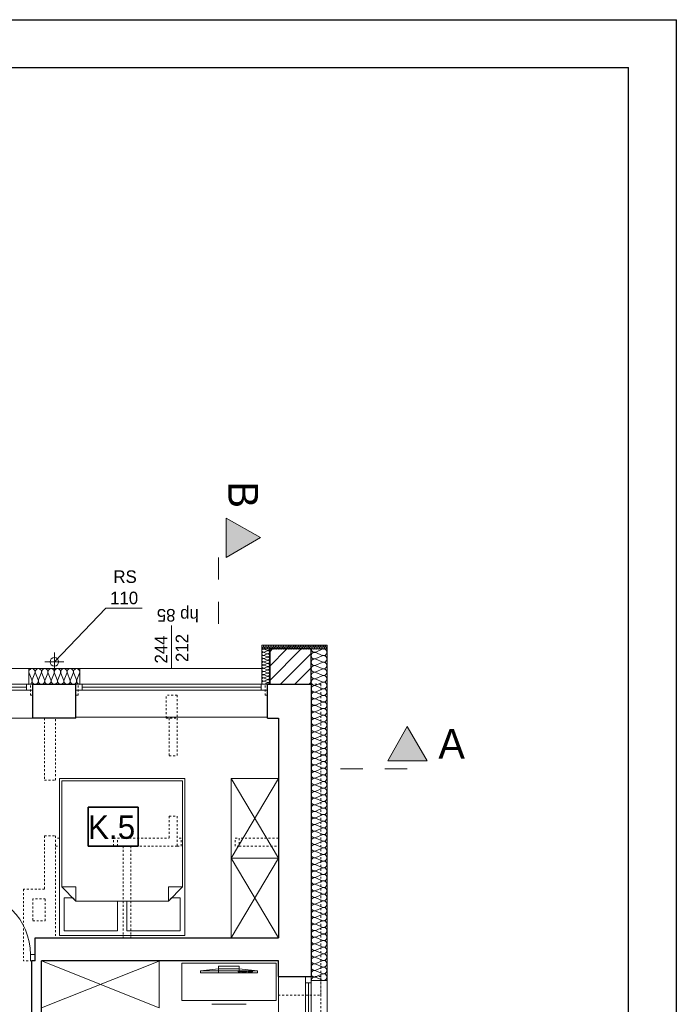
# Model space of a CAD drawing. Extents: x -220312 to -8310, y -91840 to 81907.
# Tile 75 of 128: x -167139 to -158770, y 38570 to 51109. Entities that reach past the tile are written whole.
import ezdxf

# ---------------------------------------------------------------- set-up
doc = ezdxf.new("R2010")
doc.units = 0
doc.header["$MEASUREMENT"] = 0
doc.linetypes.add('Dashed', pattern=[564.444447, 282.222223, -282.222223])
doc.linetypes.add('Hidden Line', pattern=[50, 25, -25])
for name, color, linetype, lineweight in [('#ks', 34, 'Continuous', 30), ('Arch opisy_Nr_Pióra__21', 7, 'Continuous', 9), ('Arch rynny_Nr_Pióra__21', 7, 'Continuous', 9), ('Arch wyburzenia_Nr_Pióra__46', 5, 'Continuous', 13), ('Arch wykończenie_Nr_Pióra__46', 5, 'Continuous', 13), ('Arch ściany nośne_Nr_Pióra__21', 7, 'Continuous', 9), ('Arch ściany nośne_Nr_Pióra__27', 7, 'Continuous', 30), ('Drzwi ArchiCAD_Nr_Pióra__27', 7, 'Continuous', 30), ('Drzwi ArchiCAD_Nr_Pióra__5', 7, 'Continuous', 13), ('INWENT OPISY_Nr_Pióra__21', 7, 'Continuous', 9), ('INWENT OPISY_Nr_Pióra__41', 7, 'Continuous', 15), ('INWENT. DRZWI_Nr_Pióra__101', 8, 'Continuous', 13), ('INWENT.ŚCIANY_Nr_Pióra__1', 7, 'Continuous', 25), ('INWENT.ŚCIANY_Nr_Pióra__101', 8, 'Continuous', 13), ('PODKŁAD', 252, 'Continuous', 35), ('RAMKA', 255, 'Continuous', 35)]:
    doc.layers.add(name, color=color, linetype=linetype, lineweight=lineweight)
for name, color, linetype, lineweight, true_color in [('Arch ocieplenie_Nr_Pióra__22', 7, 'Continuous', 9, 0x7f7f7f), ('Arch okna_Nr_Pióra__4', 7, 'Continuous', 9, 0x029e21), ('Arch wyposazenie_Nr_Pióra__9', 7, 'Continuous', 13, 0x3dad99)]:
    doc.layers.add(name, color=color, linetype=linetype, lineweight=lineweight, true_color=true_color)
doc.styles.add('GENERATED_STYLE_4', font='txt')
doc.styles.add('GENERATED_STYLE_6', font='txt')

# ---------------------------------------------------------------- blocks, each defined once
blk = doc.blocks.new('p1')
at = {"layer": 'Arch ściany nośne_Nr_Pióra__21', "linetype": 'Continuous'}
h = blk.add_hatch(dxfattribs=at)
h.set_pattern_fill('Common_Brick', color=252, style=0, pattern_type=2)
h.set_pattern_definition([(45, (0, 0), (-91.92388, 91.92388), [])])
h.paths.add_polyline_path([(-163422, 42645), (-163422, 43095), (-163952, 43095), (-163952, 42645)], flags=0)
at = {"color": 252}
for p, q in [((-166266, 40585), (-166266, 41079)), ((-166266, 41079), (-165630, 41079)), ((-165630, 41079), (-165630, 40585)), ((-165630, 40585), (-166266, 40585))]:
    blk.add_line(p, q, dxfattribs=at)
at = {"layer": 'Arch ocieplenie_Nr_Pióra__22', "color": 252, "linetype": 'Continuous'}
for p, q in [((-164051, 43130), (-164043, 43110)), ((-164041, 43110), (-164032, 43130)), ((-164030, 43130), (-164021, 43110)), ((-163982, 43076), (-164023, 43093)), ((-164023, 43056), (-163982, 43073)), ((-163982, 43035), (-164023, 43052)), ((-164023, 43015), (-163982, 43032)), ((-163982, 42994), (-164023, 43011)), ((-164020, 43110), (-164011, 43130)), ((-164009, 43130), (-164000, 43110)), ((-163998, 43110), (-163989, 43130)), ((-163988, 43130), (-163979, 43110)), ((-163977, 43110), (-163968, 43130)), ((-163966, 43130), (-163958, 43110)), ((-163956, 43110), (-163947, 43130)), ((-163945, 43130), (-163936, 43110)), ((-163934, 43110), (-163926, 43130)), ((-163924, 43130), (-163915, 43110)), ((-163913, 43110), (-163904, 43130)), ((-163903, 43130), (-163894, 43110)), ((-163892, 43110), (-163883, 43130)), ((-163881, 43130), (-163872, 43110)), ((-163871, 43110), (-163862, 43130)), ((-163860, 43130), (-163851, 43110)), ((-163849, 43110), (-163840, 43130)), ((-163839, 43130), (-163830, 43110)), ((-163828, 43110), (-163819, 43130)), ((-163817, 43130), (-163809, 43110)), ((-163807, 43110), (-163798, 43130)), ((-163796, 43130), (-163787, 43110)), ((-163785, 43110), (-163777, 43130)), ((-163775, 43130), (-163766, 43110)), ((-163764, 43110), (-163755, 43130)), ((-163754, 43130), (-163745, 43110)), ((-163743, 43110), (-163734, 43130)), ((-163732, 43130), (-163723, 43110)), ((-163722, 43110), (-163713, 43130)), ((-163711, 43130), (-163702, 43110)), ((-163700, 43110), (-163691, 43130)), ((-163690, 43130), (-163681, 43110)), ((-163679, 43110), (-163670, 43130)), ((-163668, 43130), (-163660, 43110)), ((-163658, 43110), (-163649, 43130)), ((-163647, 43130), (-163638, 43110)), ((-163636, 43110), (-163628, 43130)), ((-163626, 43130), (-163617, 43110)), ((-163615, 43110), (-163606, 43130)), ((-163605, 43130), (-163596, 43110)), ((-163594, 43110), (-163585, 43130)), ((-163583, 43130), (-163574, 43110)), ((-163573, 43110), (-163564, 43130)), ((-163562, 43130), (-163553, 43110)), ((-163551, 43110), (-163543, 43130)), ((-163541, 43130), (-163532, 43110)), ((-163530, 43110), (-163521, 43130)), ((-163519, 43130), (-163511, 43110)), ((-163509, 43110), (-163500, 43130)), ((-163498, 43130), (-163489, 43110)), ((-163488, 43110), (-163479, 43130)), ((-163477, 43130), (-163468, 43110)), ((-163466, 43110), (-163457, 43130)), ((-163456, 43130), (-163447, 43110)), ((-163445, 43110), (-163436, 43130)), ((-163434, 43130), (-163425, 43110)), ((-163424, 43110), (-163415, 43130)), ((-163413, 43130), (-163404, 43110)), ((-163402, 43110), (-163394, 43130)), ((-163392, 43130), (-163383, 43110)), ((-163381, 43110), (-163372, 43130)), ((-163370, 43130), (-163362, 43110)), ((-163282, 43091), (-163363, 43056)), ((-163363, 43049), (-163282, 43014)), ((-163360, 43110), (-163351, 43130)), ((-163349, 43130), (-163340, 43110)), ((-163339, 43110), (-163330, 43130)), ((-163328, 43130), (-163319, 43110)), ((-163317, 43110), (-163308, 43130)), ((-163307, 43130), (-163298, 43110)), ((-163296, 43110), (-163287, 43130)), ((-163285, 43130), (-163276, 43110)), ((-163275, 43110), (-163266, 43130)), ((-163264, 43130), (-163255, 43110)), ((-163253, 43110), (-163245, 43130)), ((-163243, 43130), (-163234, 43110)), ((-163232, 43110), (-163223, 43130)), ((-164023, 42974), (-163982, 42991)), ((-163982, 42953), (-164023, 42970)), ((-164023, 42933), (-163982, 42950)), ((-163982, 42912), (-164023, 42929)), ((-164023, 42892), (-163982, 42909)), ((-163982, 42872), (-164023, 42889)), ((-163282, 43007), (-163363, 42972)), ((-163363, 42965), (-163282, 42930)), ((-163282, 42923), (-163363, 42887)), ((-167019, 42785), (-166985, 42704)), ((-166978, 42704), (-166945, 42785)), ((-166938, 42785), (-166904, 42704)), ((-166897, 42704), (-166863, 42785)), ((-166856, 42785), (-166823, 42704)), ((-166816, 42704), (-166782, 42785)), ((-166775, 42785), (-166741, 42704)), ((-166735, 42704), (-166701, 42785)), ((-166694, 42785), (-166660, 42704)), ((-166653, 42704), (-166620, 42785)), ((-166613, 42785), (-166579, 42704)), ((-166572, 42704), (-166538, 42785)), ((-166531, 42785), (-166498, 42704)), ((-166491, 42704), (-166457, 42785)), ((-166450, 42785), (-166416, 42704)), ((-166410, 42704), (-166376, 42785)), ((-164023, 42851), (-163982, 42868)), ((-163982, 42831), (-164023, 42848)), ((-164023, 42810), (-163982, 42827)), ((-163982, 42790), (-164023, 42807)), ((-164023, 42769), (-163982, 42786)), ((-163982, 42749), (-164023, 42766)), ((-163363, 42880), (-163282, 42845)), ((-163282, 42838), (-163363, 42803)), ((-163363, 42796), (-163282, 42761)), ((-164023, 42728), (-163982, 42745)), ((-163982, 42708), (-164023, 42725)), ((-164023, 42687), (-163982, 42704)), ((-163982, 42667), (-164023, 42684)), ((-164023, 42647), (-163982, 42664)), ((-163282, 42754), (-163363, 42719)), ((-163363, 42712), (-163282, 42676)), ((-163282, 42669), (-163363, 42634)), ((-163363, 42627), (-163282, 42592)), ((-163282, 42585), (-163363, 42550)), ((-163363, 42543), (-163282, 42508)), ((-163282, 42501), (-163363, 42465)), ((-163363, 42458), (-163282, 42423)), ((-163282, 42416), (-163363, 42381)), ((-163363, 42374), (-163282, 42339)), ((-163282, 42332), (-163363, 42297)), ((-163363, 42290), (-163282, 42254)), ((-163282, 42247), (-163363, 42212)), ((-163363, 42205), (-163282, 42170)), ((-163282, 42163), (-163363, 42128)), ((-163363, 42121), (-163282, 42086)), ((-163282, 42079), (-163363, 42043)), ((-163363, 42036), (-163282, 42001)), ((-163282, 41994), (-163363, 41959)), ((-163363, 41952), (-163282, 41917)), ((-163282, 41910), (-163363, 41875)), ((-163363, 41868), (-163282, 41832)), ((-163282, 41825), (-163363, 41790)), ((-163363, 41783), (-163282, 41748)), ((-163282, 41741), (-163363, 41706)), ((-163363, 41699), (-163282, 41664)), ((-163282, 41657), (-163363, 41621)), ((-163363, 41614), (-163282, 41579)), ((-163282, 41572), (-163363, 41537)), ((-163363, 41530), (-163282, 41495)), ((-163282, 41488), (-163363, 41453)), ((-163363, 41446), (-163282, 41410)), ((-163282, 41403), (-163363, 41368)), ((-163363, 41361), (-163282, 41326)), ((-163282, 41319), (-163363, 41284)), ((-163363, 41277), (-163282, 41242)), ((-163282, 41235), (-163363, 41199)), ((-163363, 41192), (-163282, 41157)), ((-163282, 41150), (-163363, 41115)), ((-163363, 41108), (-163282, 41073)), ((-163282, 41066), (-163363, 41031)), ((-163363, 41024), (-163282, 40988)), ((-163282, 40981), (-163363, 40946)), ((-163363, 40939), (-163282, 40904)), ((-163282, 40897), (-163363, 40862)), ((-163363, 40855), (-163282, 40820)), ((-163282, 40813), (-163363, 40777)), ((-163363, 40770), (-163282, 40735)), ((-163282, 40728), (-163363, 40693)), ((-163363, 40686), (-163282, 40651)), ((-163282, 40644), (-163363, 40609)), ((-163363, 40602), (-163282, 40566)), ((-163282, 40559), (-163363, 40524)), ((-163363, 40517), (-163282, 40482)), ((-163282, 40475), (-163363, 40440)), ((-163363, 40433), (-163282, 40398)), ((-163282, 40391), (-163363, 40355)), ((-163363, 40348), (-163282, 40313)), ((-163282, 40306), (-163363, 40271)), ((-163363, 40264), (-163282, 40229)), ((-163282, 40222), (-163363, 40187)), ((-163363, 40180), (-163282, 40144)), ((-163282, 40137), (-163363, 40102)), ((-163363, 40095), (-163282, 40060)), ((-163282, 40053), (-163363, 40018)), ((-163363, 40011), (-163282, 39976)), ((-163282, 39969), (-163363, 39933)), ((-163363, 39926), (-163282, 39891)), ((-163282, 39884), (-163363, 39849)), ((-163363, 39842), (-163282, 39807)), ((-163282, 39800), (-163363, 39765)), ((-163363, 39758), (-163282, 39722)), ((-163282, 39715), (-163363, 39680)), ((-163363, 39673), (-163282, 39638)), ((-163282, 39631), (-163363, 39596)), ((-163363, 39589), (-163282, 39554)), ((-163282, 39547), (-163363, 39511)), ((-163363, 39504), (-163282, 39469)), ((-163282, 39462), (-163363, 39427)), ((-163363, 39420), (-163282, 39385)), ((-163282, 39378), (-163363, 39343)), ((-163363, 39336), (-163282, 39300)), ((-163282, 39293), (-163363, 39258)), ((-163363, 39251), (-163282, 39216)), ((-163282, 39209), (-163363, 39174)), ((-163363, 39167), (-163282, 39132)), ((-163282, 39125), (-163363, 39089)), ((-163363, 39082), (-163282, 39047)), ((-163282, 39040), (-163363, 39005)), ((-163363, 38998), (-163282, 38963)), ((-163282, 38956), (-163363, 38921)), ((-163363, 38914), (-163282, 38878))]:
    blk.add_line(p, q, dxfattribs=at)
for centre, major_axis, ratio, start_param, end_param in [((-164042, 43134), (10.6, 0), 0.999328, 5.870392, 9.837571), ((-164020, 43134), (10.6, 0), 0.999328, 5.870392, 9.837571), ((-163999, 43134), (10.6, 0), 0.999328, 5.870392, 9.837571), ((-163978, 43134), (10.6, 0), 0.999328, 5.870392, 9.837571), ((-163957, 43134), (10.6, 0), 0.999328, 5.870392, 9.837571), ((-163935, 43134), (10.6, 0), 0.999328, 5.870392, 9.837571), ((-163914, 43134), (10.6, 0), 0.999328, 5.870392, 9.837571), ((-163893, 43134), (10.6, 0), 0.999328, 5.870392, 9.837571), ((-163871, 43134), (10.6, 0), 0.999328, 5.870392, 9.837571), ((-163850, 43134), (10.6, 0), 0.999328, 5.870392, 9.837571), ((-163829, 43134), (10.6, 0), 0.999328, 5.870392, 9.837571), ((-163808, 43134), (10.6, 0), 0.999328, 5.870392, 9.837571), ((-163786, 43134), (10.6, 0), 0.999328, 5.870392, 9.837571), ((-163765, 43134), (10.6, 0), 0.999328, 5.870392, 9.837571), ((-163744, 43134), (10.6, 0), 0.999328, 5.870392, 9.837571), ((-163723, 43134), (10.6, 0), 0.999328, 5.870392, 9.837571), ((-163701, 43134), (10.6, 0), 0.999328, 5.870392, 9.837571), ((-163680, 43134), (10.6, 0), 0.999328, 5.870392, 9.837571), ((-163659, 43134), (10.6, 0), 0.999328, 5.870392, 9.837571), ((-163637, 43134), (10.6, 0), 0.999328, 5.870392, 9.837571), ((-163616, 43134), (10.6, 0), 0.999328, 5.870392, 9.837571), ((-163595, 43134), (10.6, 0), 0.999328, 5.870392, 9.837571), ((-163574, 43134), (10.6, 0), 0.999328, 5.870392, 9.837571), ((-163552, 43134), (10.6, 0), 0.999328, 5.870392, 9.837571), ((-163531, 43134), (10.6, 0), 0.999328, 5.870392, 9.837571), ((-163510, 43134), (10.6, 0), 0.999328, 5.870392, 9.837571), ((-163488, 43134), (10.6, 0), 0.999328, 5.870392, 9.837571), ((-163467, 43134), (10.6, 0), 0.999328, 5.870392, 9.837571), ((-163446, 43134), (10.6, 0), 0.999328, 5.870392, 9.837571), ((-163425, 43134), (10.6, 0), 0.999328, 5.870392, 9.837571), ((-163403, 43134), (10.6, 0), 0.999328, 5.870392, 9.837571), ((-163382, 43134), (10.6, 0), 0.999328, 5.870392, 9.837571), ((-163361, 43134), (10.6, 0), 0.999328, 5.870392, 9.837571), ((-163339, 43134), (10.6, 0), 0.999328, 5.870392, 9.837571), ((-163318, 43134), (10.6, 0), 0.999328, 5.870392, 9.837571), ((-163297, 43134), (10.6, 0), 0.999328, 5.870392, 9.837571), ((-163276, 43134), (10.6, 0), 0.999328, 5.870392, 9.837571), ((-163254, 43134), (10.6, 0), 0.999328, 5.870392, 9.837571), ((-163233, 43134), (10.6, 0), 0.999328, 5.870392, 9.837571), ((-164031, 43074), (-21.3, 0), 0.961761, 4.299595, 8.266775), ((-164031, 43033), (-21.3, 0), 0.961761, 4.299595, 8.266775), ((-164031, 42993), (-21.3, 0), 0.961761, 4.299595, 8.266775), ((-164052, 43105), (10.6, 0), 0.999328, 4.712389, 6.695979), ((-164031, 43105), (10.6, 0), 0.999328, 2.7288, 6.695979), ((-164010, 43105), (10.6, 0), 0.999328, 2.7288, 6.695979), ((-163989, 43105), (10.6, 0), 0.999328, 2.7288, 6.695979), ((-163974, 43095), (-21.3, 0), 0.961761, 1.158004, 3.141593), ((-163974, 43054), (-21.3, 0), 0.961761, 1.158004, 5.125183), ((-163974, 43013), (-21.3, 0), 0.961761, 1.158004, 5.125183), ((-163967, 43105), (10.6, 0), 0.999328, 2.7288, 6.695979), ((-163946, 43105), (10.6, 0), 0.999328, 2.7288, 6.695979), ((-163925, 43105), (10.6, 0), 0.999328, 2.7288, 6.695979), ((-163903, 43105), (10.6, 0), 0.999328, 2.7288, 6.695979), ((-163882, 43105), (10.6, 0), 0.999328, 2.7288, 6.695979), ((-163861, 43105), (10.6, 0), 0.999328, 2.7288, 6.695979), ((-163840, 43105), (10.6, 0), 0.999328, 2.7288, 6.695979), ((-163818, 43105), (10.6, 0), 0.999328, 2.7288, 6.695979), ((-163797, 43105), (10.6, 0), 0.999328, 2.7288, 6.695979), ((-163776, 43105), (10.6, 0), 0.999328, 2.7288, 6.695979), ((-163754, 43105), (10.6, 0), 0.999328, 2.7288, 6.695979), ((-163733, 43105), (10.6, 0), 0.999328, 2.7288, 6.695979), ((-163712, 43105), (10.6, 0), 0.999328, 2.7288, 6.695979), ((-163691, 43105), (10.6, 0), 0.999328, 2.7288, 6.695979), ((-163669, 43105), (10.6, 0), 0.999328, 2.7288, 6.695979), ((-163648, 43105), (10.6, 0), 0.999328, 2.7288, 6.695979), ((-163627, 43105), (10.6, 0), 0.999328, 2.7288, 6.695979), ((-163605, 43105), (10.6, 0), 0.999328, 2.7288, 6.695979), ((-163584, 43105), (10.6, 0), 0.999328, 2.7288, 6.695979), ((-163563, 43105), (10.6, 0), 0.999328, 2.7288, 6.695979), ((-163542, 43105), (10.6, 0), 0.999328, 2.7288, 6.695979), ((-163520, 43105), (10.6, 0), 0.999328, 2.7288, 6.695979), ((-163499, 43105), (10.6, 0), 0.999328, 2.7288, 6.695979), ((-163478, 43105), (10.6, 0), 0.999328, 2.7288, 6.695979), ((-163456, 43105), (10.6, 0), 0.999328, 2.7288, 6.695979), ((-163435, 43105), (10.6, 0), 0.999328, 2.7288, 6.695979), ((-163414, 43105), (10.6, 0), 0.999328, 2.7288, 6.695979), ((-163380, 43010), (42.5, 0), 0.99211, 1.158004, 5.125183), ((-163380, 43095), (42.5, 0), 0.99211, 3.141593, 5.125182), ((-163393, 43105), (10.6, 0), 0.999328, 2.7288, 6.695979), ((-163371, 43105), (10.6, 0), 0.999328, 2.7288, 6.695979), ((-163350, 43105), (10.6, 0), 0.999328, 2.7288, 6.695979), ((-163329, 43105), (10.6, 0), 0.999328, 2.7288, 6.695979), ((-163308, 43105), (10.6, 0), 0.999328, 2.7288, 6.695979), ((-163286, 43105), (10.6, 0), 0.999328, 2.7288, 6.695979), ((-163265, 43053), (42.5, 0), 0.99211, 4.299595, 8.266775), ((-163265, 42968), (42.5, 0), 0.99211, 4.299595, 8.266775), ((-163265, 43105), (10.6, 0), 0.999328, 2.7288, 6.695979), ((-163244, 43105), (10.6, 0), 0.999328, 2.7288, 6.695979), ((-163222, 43105), (10.6, 0), 0.999328, 2.7288, 4.712389), ((-164031, 42952), (-21.3, 0), 0.961761, 4.299595, 8.266775), ((-164031, 42911), (-21.3, 0), 0.961761, 4.299595, 8.266775), ((-164031, 42870), (-21.3, 0), 0.961761, 4.299595, 8.266775), ((-163974, 42972), (-21.3, 0), 0.961761, 1.158004, 5.125183), ((-163974, 42931), (-21.3, 0), 0.961761, 1.158004, 5.125183), ((-163974, 42890), (-21.3, 0), 0.961761, 1.158004, 5.125183), ((-163380, 42926), (42.5, 0), 0.99211, 1.158004, 5.125183), ((-163380, 42842), (42.5, 0), 0.99211, 1.158004, 5.125183), ((-163265, 42884), (42.5, 0), 0.99211, 4.299595, 8.266775), ((-166982, 42802), (0, 42.5), 0.955082, 4.299595, 8.266775), ((-166901, 42802), (0, 42.5), 0.955082, 4.299595, 8.266775), ((-166819, 42802), (0, 42.5), 0.955082, 4.299595, 8.266775), ((-166738, 42802), (0, 42.5), 0.955082, 4.299595, 8.266775), ((-166657, 42802), (0, 42.5), 0.955082, 4.299595, 8.266775), ((-166576, 42802), (0, 42.5), 0.955082, 4.299595, 8.266775), ((-166494, 42802), (0, 42.5), 0.955082, 4.299595, 8.266775), ((-166413, 42802), (0, 42.5), 0.955082, 4.299595, 8.266775), ((-164031, 42829), (-21.3, 0), 0.961761, 4.299595, 8.266775), ((-164031, 42788), (-21.3, 0), 0.961761, 4.299595, 8.266775), ((-164031, 42747), (-21.3, 0), 0.961761, 4.299595, 8.266775), ((-163974, 42849), (-21.3, 0), 0.961761, 1.158004, 5.125183), ((-163974, 42808), (-21.3, 0), 0.961761, 1.158004, 5.125183), ((-163974, 42768), (-21.3, 0), 0.961761, 1.158004, 5.125183), ((-163380, 42757), (42.5, 0), 0.99211, 1.158004, 5.125183), ((-163265, 42799), (42.5, 0), 0.99211, 4.299595, 8.266775), ((-163265, 42715), (42.5, 0), 0.99211, 4.299595, 8.266775), ((-167022, 42687), (0, 42.5), 0.955082, 3.141593, 5.125182), ((-166941, 42687), (0, 42.5), 0.955082, 1.158004, 5.125183), ((-166860, 42687), (0, 42.5), 0.955082, 1.158004, 5.125183), ((-166779, 42687), (0, 42.5), 0.955082, 1.158004, 5.125183), ((-166697, 42687), (0, 42.5), 0.955082, 1.158004, 5.125183), ((-166616, 42687), (0, 42.5), 0.955082, 1.158004, 5.125183), ((-166535, 42687), (0, 42.5), 0.955082, 1.158004, 5.125183), ((-166454, 42687), (0, 42.5), 0.955082, 1.158004, 5.125183), ((-166372, 42687), (0, 42.5), 0.955082, 1.158004, 3.141593), ((-164031, 42706), (-21.3, 0), 0.961761, 4.299595, 8.266775), ((-164031, 42665), (-21.3, 0), 0.961761, 4.299595, 8.266775), ((-163974, 42727), (-21.3, 0), 0.961761, 1.158004, 5.125183), ((-163974, 42686), (-21.3, 0), 0.961761, 1.158004, 5.125183), ((-163974, 42645), (-21.3, 0), 0.961761, 3.141593, 5.125182), ((-163380, 42673), (42.5, 0), 0.99211, 1.158004, 5.125183), ((-163380, 42588), (42.5, 0), 0.99211, 1.158004, 5.125183), ((-163265, 42631), (42.5, 0), 0.99211, 4.299595, 8.266775), ((-163380, 42504), (42.5, 0), 0.99211, 1.158004, 5.125183), ((-163265, 42546), (42.5, 0), 0.99211, 4.299595, 8.266775), ((-163265, 42462), (42.5, 0), 0.99211, 4.299595, 8.266775), ((-163380, 42420), (42.5, 0), 0.99211, 1.158004, 5.125183), ((-163265, 42377), (42.5, 0), 0.99211, 4.299595, 8.266775), ((-163380, 42335), (42.5, 0), 0.99211, 1.158004, 5.125183), ((-163380, 42251), (42.5, 0), 0.99211, 1.158004, 5.125183), ((-163265, 42293), (42.5, 0), 0.99211, 4.299595, 8.266775), ((-163380, 42166), (42.5, 0), 0.99211, 1.158004, 5.125183), ((-163265, 42209), (42.5, 0), 0.99211, 4.299595, 8.266775), ((-163265, 42124), (42.5, 0), 0.99211, 4.299595, 8.266775), ((-163380, 42082), (42.5, 0), 0.99211, 1.158004, 5.125183), ((-163380, 41998), (42.5, 0), 0.99211, 1.158004, 5.125183), ((-163265, 42040), (42.5, 0), 0.99211, 4.299595, 8.266775), ((-163380, 41913), (42.5, 0), 0.99211, 1.158004, 5.125183), ((-163265, 41955), (42.5, 0), 0.99211, 4.299595, 8.266775), ((-163265, 41871), (42.5, 0), 0.99211, 4.299595, 8.266775), ((-163380, 41829), (42.5, 0), 0.99211, 1.158004, 5.125183), ((-163380, 41744), (42.5, 0), 0.99211, 1.158004, 5.125183), ((-163265, 41787), (42.5, 0), 0.99211, 4.299595, 8.266775), ((-163380, 41660), (42.5, 0), 0.99211, 1.158004, 5.125183), ((-163265, 41702), (42.5, 0), 0.99211, 4.299595, 8.266775), ((-163265, 41618), (42.5, 0), 0.99211, 4.299595, 8.266775), ((-163380, 41576), (42.5, 0), 0.99211, 1.158004, 5.125183), ((-163380, 41491), (42.5, 0), 0.99211, 1.158004, 5.125183), ((-163265, 41533), (42.5, 0), 0.99211, 4.299595, 8.266775), ((-163380, 41407), (42.5, 0), 0.99211, 1.158004, 5.125183), ((-163265, 41449), (42.5, 0), 0.99211, 4.299595, 8.266775), ((-163265, 41365), (42.5, 0), 0.99211, 4.299595, 8.266775), ((-163380, 41322), (42.5, 0), 0.99211, 1.158004, 5.125183), ((-163380, 41238), (42.5, 0), 0.99211, 1.158004, 5.125183), ((-163265, 41280), (42.5, 0), 0.99211, 4.299595, 8.266775), ((-163380, 41154), (42.5, 0), 0.99211, 1.158004, 5.125183), ((-163265, 41196), (42.5, 0), 0.99211, 4.299595, 8.266775), ((-163265, 41111), (42.5, 0), 0.99211, 4.299595, 8.266775), ((-163380, 41069), (42.5, 0), 0.99211, 1.158004, 5.125183), ((-163380, 40985), (42.5, 0), 0.99211, 1.158004, 5.125183), ((-163265, 41027), (42.5, 0), 0.99211, 4.299595, 8.266775), ((-163380, 40900), (42.5, 0), 0.99211, 1.158004, 5.125183), ((-163265, 40943), (42.5, 0), 0.99211, 4.299595, 8.266775), ((-163265, 40858), (42.5, 0), 0.99211, 4.299595, 8.266775), ((-163380, 40816), (42.5, 0), 0.99211, 1.158004, 5.125183), ((-163380, 40732), (42.5, 0), 0.99211, 1.158004, 5.125183), ((-163265, 40774), (42.5, 0), 0.99211, 4.299595, 8.266775), ((-163380, 40647), (42.5, 0), 0.99211, 1.158004, 5.125183), ((-163265, 40689), (42.5, 0), 0.99211, 4.299595, 8.266775), ((-163265, 40605), (42.5, 0), 0.99211, 4.299595, 8.266775), ((-163380, 40563), (42.5, 0), 0.99211, 1.158004, 5.125183), ((-163380, 40478), (42.5, 0), 0.99211, 1.158004, 5.125183), ((-163265, 40521), (42.5, 0), 0.99211, 4.299595, 8.266775), ((-163380, 40394), (42.5, 0), 0.99211, 1.158004, 5.125183), ((-163265, 40436), (42.5, 0), 0.99211, 4.299595, 8.266775), ((-163265, 40352), (42.5, 0), 0.99211, 4.299595, 8.266775), ((-163380, 40310), (42.5, 0), 0.99211, 1.158004, 5.125183), ((-163380, 40225), (42.5, 0), 0.99211, 1.158004, 5.125183), ((-163265, 40267), (42.5, 0), 0.99211, 4.299595, 8.266775), ((-163380, 40141), (42.5, 0), 0.99211, 1.158004, 5.125183), ((-163265, 40183), (42.5, 0), 0.99211, 4.299595, 8.266775), ((-163265, 40099), (42.5, 0), 0.99211, 4.299595, 8.266775), ((-163380, 40056), (42.5, 0), 0.99211, 1.158004, 5.125183), ((-163380, 39972), (42.5, 0), 0.99211, 1.158004, 5.125183), ((-163265, 40014), (42.5, 0), 0.99211, 4.299595, 8.266775), ((-163380, 39888), (42.5, 0), 0.99211, 1.158004, 5.125183), ((-163265, 39930), (42.5, 0), 0.99211, 4.299595, 8.266775), ((-163265, 39845), (42.5, 0), 0.99211, 4.299595, 8.266775), ((-163380, 39803), (42.5, 0), 0.99211, 1.158004, 5.125183), ((-163380, 39719), (42.5, 0), 0.99211, 1.158004, 5.125183), ((-163265, 39761), (42.5, 0), 0.99211, 4.299595, 8.266775), ((-163380, 39634), (42.5, 0), 0.99211, 1.158004, 5.125183), ((-163265, 39677), (42.5, 0), 0.99211, 4.299595, 8.266775), ((-163265, 39592), (42.5, 0), 0.99211, 4.299595, 8.266775), ((-163380, 39550), (42.5, 0), 0.99211, 1.158004, 5.125183), ((-163380, 39466), (42.5, 0), 0.99211, 1.158004, 5.125183), ((-163265, 39508), (42.5, 0), 0.99211, 4.299595, 8.266775), ((-163380, 39381), (42.5, 0), 0.99211, 1.158004, 5.125183), ((-163265, 39423), (42.5, 0), 0.99211, 4.299595, 8.266775), ((-163265, 39339), (42.5, 0), 0.99211, 4.299595, 8.266775), ((-163380, 39297), (42.5, 0), 0.99211, 1.158004, 5.125183), ((-163380, 39212), (42.5, 0), 0.99211, 1.158004, 5.125183), ((-163265, 39255), (42.5, 0), 0.99211, 4.299595, 8.266775), ((-163380, 39128), (42.5, 0), 0.99211, 1.158004, 5.125183), ((-163265, 39170), (42.5, 0), 0.99211, 4.299595, 8.266775), ((-163265, 39086), (42.5, 0), 0.99211, 4.299595, 8.266775), ((-163380, 39044), (42.5, 0), 0.99211, 1.158004, 5.125183), ((-163380, 38959), (42.5, 0), 0.99211, 1.158004, 5.125183), ((-163265, 39001), (42.5, 0), 0.99211, 4.299595, 8.266775), ((-163380, 38875), (42.5, 0), 0.99211, 1.158004, 3.141593), ((-163265, 38917), (42.5, 0), 0.99211, 4.299595, 8.266775)]:
    blk.add_ellipse(centre, major_axis=major_axis, ratio=ratio, start_param=start_param, end_param=end_param, dxfattribs=at)
at = {"layer": 'Arch okna_Nr_Pióra__4', "color": 252, "linetype": 'Continuous'}
for p, q in [((-165202, 42845), (-165202, 43395)), ((-169342, 42845), (-167022, 42845)), ((-166372, 42845), (-164032, 42845)), ((-169392, 42645), (-166972, 42645)), ((-167052, 42570), (-167052, 42645)), ((-166422, 42645), (-163982, 42645)), ((-166342, 42570), (-166342, 42645)), ((-164062, 42570), (-164062, 42645)), ((-168122, 42607), (-167052, 42607)), ((-168122, 42570), (-166972, 42570)), ((-166422, 42570), (-163982, 42570)), ((-166342, 42607), (-164062, 42607)), ((-168122, 42215), (-166972, 42215)), ((-166422, 42225), (-163982, 42225)), ((-163842, 38925), (-163842, 36645)), ((-163497, 38925), (-163497, 36645)), ((-163422, 38925), (-163422, 36645)), ((-163222, 38875), (-163222, 36695)), ((-163497, 38845), (-163422, 38845)), ((-163460, 38845), (-163460, 36725))]:
    blk.add_line(p, q, dxfattribs=at)
at = {"layer": 'Arch opisy_Nr_Pióra__21', "color": 252, "linetype": 'Continuous'}
for p, q in [((-166266, 40585), (-166266, 41079)), ((-166266, 41079), (-165630, 41079)), ((-165630, 41079), (-165630, 40585)), ((-165630, 40585), (-166266, 40585))]:
    blk.add_line(p, q, dxfattribs=at)
at = {"layer": 'Arch rynny_Nr_Pióra__21', "color": 252, "linetype": 'Continuous'}
for p, q in [((-166042, 43616), (-166697, 42930)), ((-165579, 43616), (-166042, 43616)), ((-166697, 42810), (-166697, 43050)), ((-166577, 42930), (-166817, 42930))]:
    blk.add_line(p, q, dxfattribs=at)
blk.add_circle((-166697, 42930), 55, dxfattribs=at)
at = {"layer": 'Arch wyburzenia_Nr_Pióra__46', "color": 252, "linetype": 'Continuous'}
for p, q in [((-167022, 42645), (-167022, 42845)), ((-167022, 42845), (-166372, 42845)), ((-166372, 42845), (-166372, 42645)), ((-163422, 38875), (-163222, 38875))]:
    blk.add_line(p, q, dxfattribs=at)
at = {"layer": 'Arch wykończenie_Nr_Pióra__46', "color": 252, "linetype": 'Continuous'}
for p, q in [((-164052, 43145), (-164052, 42645)), ((-163222, 43145), (-164052, 43145)), ((-163222, 38875), (-163222, 43145))]:
    blk.add_line(p, q, dxfattribs=at)
at = {"layer": 'Arch wyposazenie_Nr_Pióra__9', "color": 252, "linetype": 'Continuous'}
for p, q in [((-166632, 41445), (-166632, 39445)), ((-165032, 41445), (-166632, 41445)), ((-166602, 41415), (-166602, 40065)), ((-165832, 41415), (-166602, 41415)), ((-165062, 41415), (-165832, 41415)), ((-165062, 40065), (-165062, 41415)), ((-165032, 39445), (-165032, 41445)), ((-164442, 40430), (-163842, 41445)), ((-163842, 40430), (-164442, 41445)), ((-164442, 41445), (-163842, 41445)), ((-164442, 39415), (-164442, 41445)), ((-164442, 39415), (-163842, 40430)), ((-164442, 40430), (-163842, 39415)), ((-164442, 40430), (-163842, 40430)), ((-166602, 40065), (-166422, 40065)), ((-166602, 40065), (-166422, 39885)), ((-166422, 39885), (-166422, 40065)), ((-165242, 39885), (-165242, 40065)), ((-165062, 40065), (-165242, 40065)), ((-165242, 39885), (-165062, 40065)), ((-166572, 39925), (-166572, 39505)), ((-166462, 39925), (-166572, 39925)), ((-166422, 39885), (-166462, 39925)), ((-166422, 39885), (-165832, 39885)), ((-165892, 39885), (-166422, 39885)), ((-165892, 39505), (-165892, 39885)), ((-165832, 39885), (-165242, 39885)), ((-165242, 39885), (-165772, 39885)), ((-165772, 39885), (-165772, 39505)), ((-165202, 39925), (-165242, 39885)), ((-165092, 39925), (-165202, 39925)), ((-165092, 39505), (-165092, 39925)), ((-166572, 39505), (-165892, 39505)), ((-165772, 39505), (-165092, 39505)), ((-165032, 39445), (-166632, 39445)), ((-166862, 38525), (-165352, 39125)), ((-165362, 38525), (-166862, 39125)), ((-165362, 38525), (-165362, 39125)), ((-165072, 38620), (-165072, 39095)), ((-163872, 39095), (-165072, 39095)), ((-164604, 39022), (-164835, 38997)), ((-164835, 38997), (-164110, 38997)), ((-164835, 38997), (-164835, 38972)), ((-164341, 39055), (-164604, 39055)), ((-164604, 39055), (-164604, 38972)), ((-164341, 39022), (-164604, 39022)), ((-164341, 38972), (-164341, 39055)), ((-164110, 38997), (-164341, 39022)), ((-164110, 38972), (-164110, 38997)), ((-163872, 38620), (-163872, 39095)), ((-164835, 38972), (-164110, 38972)), ((-164356, 38982), (-164356, 38989)), ((-164356, 38989), (-164326, 38989)), ((-164326, 38982), (-164356, 38982)), ((-164326, 38989), (-164326, 38982)), ((-164310, 38989), (-164248, 38989)), ((-164310, 38982), (-164310, 38989)), ((-164248, 38982), (-164310, 38982)), ((-164248, 38989), (-164248, 38982)), ((-164233, 38989), (-164171, 38989)), ((-164233, 38982), (-164233, 38989)), ((-164171, 38982), (-164233, 38982)), ((-164171, 38989), (-164171, 38982)), ((-165072, 38620), (-163872, 38620)), ((-164252, 38570), (-164692, 38570))]:
    blk.add_line(p, q, dxfattribs=at)
at = {"layer": 'Arch ściany nośne_Nr_Pióra__27', "color": 252, "linetype": 'Continuous'}
for p, q in [((-163952, 43095), (-163952, 42645)), ((-163422, 43095), (-163952, 43095)), ((-163422, 42645), (-163422, 43095)), ((-163952, 42645), (-163422, 42645)), ((-166942, 39205), (-166942, 39415)), ((-166942, 39125), (-166942, 39205))]:
    blk.add_line(p, q, dxfattribs=at)
at = {"layer": 'Drzwi ArchiCAD_Nr_Pióra__27', "color": 252, "linetype": 'Continuous'}
blk.add_line((-166942, 39125), (-166942, 39205), dxfattribs=at)
at = {"layer": 'Drzwi ArchiCAD_Nr_Pióra__5', "color": 252, "linetype": 'Continuous'}
for p, q in [((-167002, 39205), (-166942, 39205)), ((-167002, 39125), (-167002, 39205)), ((-166942, 39125), (-167002, 39125)), ((-166942, 39205), (-166942, 39125))]:
    blk.add_line(p, q, dxfattribs=at)
blk.add_arc((-167802, 39205), 800, 0, 90, dxfattribs=at)
at = {"layer": 'INWENT OPISY_Nr_Pióra__21', "color": 252, "linetype": 'Continuous'}
for points in [[(-164507, 44259), (-164507, 44759), (-164071, 44515)], [(-162202, 41670), (-162447, 41670), (-162202, 42106)], [(-162202, 41670), (-162202, 42106), (-161947, 41670)]]:
    blk.add_solid(points, dxfattribs=at)
at = {"layer": 'INWENT OPISY_Nr_Pióra__41', "color": 252, "linetype": 'Continuous'}
for p, q in [((-164507, 44759), (-164071, 44515)), ((-164507, 44759), (-164507, 44259)), ((-164071, 44515), (-164507, 44259)), ((-162447, 41670), (-162202, 42106)), ((-162202, 42106), (-161947, 41670)), ((-162447, 41670), (-161947, 41670))]:
    blk.add_line(p, q, dxfattribs=at)
at = {"layer": 'INWENT OPISY_Nr_Pióra__41', "color": 252, "linetype": 'Dashed'}
for p, q in [((-164607, 43415), (-164607, 44515)), ((-162202, 41570), (-163302, 41570))]:
    blk.add_line(p, q, dxfattribs=at)
at = {"layer": 'INWENT. DRZWI_Nr_Pióra__101', "color": 252, "linetype": 'Hidden Line'}
for p, q in [((-166632, 40685), (-166682, 40685)), ((-166632, 40585), (-166632, 40685)), ((-165942, 40685), (-165892, 40685)), ((-165942, 40585), (-165942, 40685)), ((-165082, 40685), (-165132, 40685)), ((-165082, 40585), (-165082, 40685)), ((-164392, 40685), (-164342, 40685)), ((-164392, 40585), (-164392, 40685)), ((-166682, 40585), (-166632, 40585)), ((-165892, 40585), (-165942, 40585)), ((-165132, 40585), (-165082, 40585)), ((-164342, 40585), (-164392, 40585))]:
    blk.add_line(p, q, dxfattribs=at)
at = {"layer": 'INWENT.ŚCIANY_Nr_Pióra__1', "color": 252, "linetype": 'Continuous'}
for p, q in [((-166972, 42645), (-166422, 42645)), ((-166972, 42215), (-166972, 42645)), ((-166422, 42215), (-166422, 42645)), ((-163982, 42645), (-163422, 42645)), ((-163982, 42215), (-163982, 42645)), ((-163422, 42645), (-163422, 38925)), ((-166422, 42215), (-166972, 42215)), ((-163982, 42215), (-163842, 42215)), ((-163842, 42215), (-163842, 39415)), ((-166942, 39415), (-163842, 39415)), ((-166942, 39125), (-166942, 39415)), ((-166942, 39125), (-166982, 39125)), ((-166982, 38275), (-166982, 39125)), ((-166862, 38275), (-166862, 39125)), ((-163842, 39125), (-166862, 39125)), ((-163842, 38925), (-163842, 39125)), ((-163842, 38925), (-163422, 38925))]:
    blk.add_line(p, q, dxfattribs=at)
at = {"layer": 'INWENT.ŚCIANY_Nr_Pióra__101', "color": 252, "linetype": 'Hidden Line'}
for p, q in [((-167002, 42645), (-166972, 42645)), ((-167002, 42505), (-167002, 42645)), ((-166422, 42645), (-166392, 42645)), ((-166392, 42505), (-166392, 42645)), ((-164012, 42645), (-163982, 42645)), ((-164012, 42505), (-164012, 42645)), ((-163302, 42645), (-163422, 42645)), ((-163302, 42645), (-163302, 29985)), ((-167002, 42505), (-166972, 42505)), ((-166392, 42505), (-166422, 42505)), ((-165132, 42505), (-165272, 42505)), ((-165272, 42215), (-165272, 42505)), ((-165132, 42505), (-165132, 42215)), ((-164012, 42505), (-163982, 42505)), ((-166822, 42215), (-166822, 41425)), ((-166682, 41425), (-166682, 42215)), ((-165272, 42215), (-165132, 42215)), ((-165232, 42215), (-165232, 41735)), ((-165132, 42215), (-165132, 41735)), ((-165232, 41735), (-165132, 41735)), ((-166822, 41425), (-166682, 41425)), ((-165232, 40965), (-165232, 40685)), ((-165232, 40965), (-165132, 40965)), ((-165132, 40965), (-165132, 40585)), ((-166822, 40715), (-166822, 40035)), ((-166822, 40715), (-166682, 40715)), ((-166682, 40715), (-166682, 39415)), ((-165892, 40685), (-165232, 40685)), ((-165892, 40585), (-165892, 40685)), ((-164342, 40685), (-164342, 40585)), ((-163842, 40685), (-164342, 40685)), ((-165892, 40585), (-165822, 40585)), ((-165822, 40585), (-165822, 39415)), ((-165722, 40585), (-165722, 39415)), ((-165132, 40585), (-165722, 40585)), ((-164342, 40585), (-163842, 40585)), ((-167092, 40035), (-167092, 39125)), ((-166822, 40035), (-167092, 40035)), ((-166972, 39915), (-166972, 39635)), ((-166812, 39915), (-166972, 39915)), ((-166812, 39635), (-166812, 39915)), ((-166972, 39635), (-166812, 39635)), ((-166982, 39125), (-167092, 39125)), ((-163842, 38925), (-163842, 38685)), ((-163302, 38925), (-163422, 38925)), ((-163302, 38685), (-163302, 38925)), ((-163842, 38685), (-163302, 38685))]:
    blk.add_line(p, q, dxfattribs=at)
at = {"layer": 'Arch okna_Nr_Pióra__4', "color": 252, "linetype": 'Continuous', "style": 'GENERATED_STYLE_6'}
for s, rotation, p in [('hp 85', 180, (-164856, 43604)), ('244', 90, (-165257, 42910)), ('212', 90, (-164991, 42929))]:
    blk.add_text(s, height=160, rotation=rotation, dxfattribs=at).set_placement(p)
at = {"layer": 'Arch opisy_Nr_Pióra__21', "color": 252, "linetype": 'Continuous', "style": 'GENERATED_STYLE_4'}
blk.add_text('K.5', height=300, dxfattribs=at).set_placement((-166269, 40677))
at = {"layer": 'Arch rynny_Nr_Pióra__21', "color": 252, "linetype": 'Continuous', "style": 'GENERATED_STYLE_6'}
for s, p in [('RS', (-165944, 43936)), ('110', (-165986, 43665))]:
    blk.add_text(s, height=160, dxfattribs=at).set_placement(p)
at = {"layer": 'INWENT OPISY_Nr_Pióra__21', "color": 252, "linetype": 'Continuous', "style": 'GENERATED_STYLE_6'}
blk.add_text('A', height=380, dxfattribs=at).set_placement((-161803, 41697))
at = {"layer": 'INWENT OPISY_Nr_Pióra__21', "color": 252, "linetype": 'Continuous', "insert": (-164100, 45059), "char_height": 380, "attachment_point": 2, "rotation": 270, "style": 'GENERATED_STYLE_6'}
blk.add_mtext('{B}', dxfattribs=at)
blk = doc.blocks.new('A$C382C6C0C')
at = {"layer": '#ks', "color": 7, "lineweight": -3}
for p, q in [((-248.5, 61), (3951.5, 61)), ((3951.5, -2909), (3951.5, 61)), ((0, 0), (3890.5, 0)), ((3890.5, -2848), (3890.5, 0))]:
    blk.add_line(p, q, dxfattribs=at)
blk = doc.blocks.new('A$C689C700D')
at = {"layer": '#ks', "color": 1, "lineweight": 35, "xscale": 10, "yscale": 10, "zscale": 10}
blk.add_blockref('A$C382C6C0C', (-37653, 28364), dxfattribs=at)

msp = doc.modelspace()

# ---------------------------------------------------------------- block references
at = {"layer": 'PODKŁAD'}
msp.add_blockref('p1', (0, 0), dxfattribs=at)
at = {"layer": 'RAMKA'}
msp.add_blockref('A$C689C700D', (-160632, 22135), dxfattribs=at)

doc.saveas('drawing.dxf')
